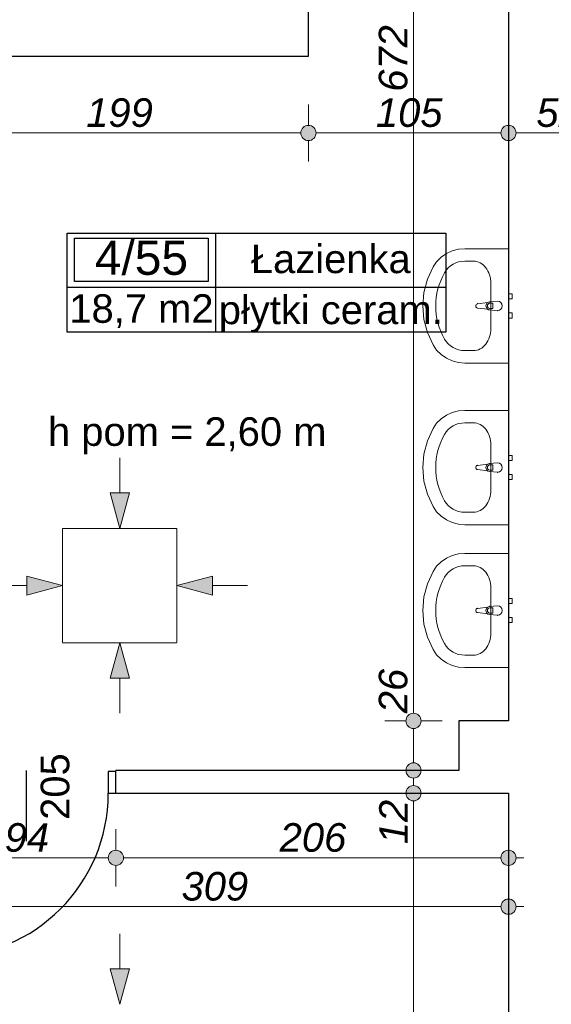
# Model space of a CAD drawing. Header units: millimetres. Extents: x -170998 to -45998, y 10557 to 52557.
# Tile 76 of 92: x -89003 to -86213, y 19161 to 24331. Entities that reach past the tile are written whole.
import ezdxf
from ezdxf.enums import TextEntityAlignment as Align

# ---------------------------------------------------------------- set-up
doc = ezdxf.new("R2010")
doc.units = ezdxf.units.MM
doc.header["$MEASUREMENT"] = 0
for name, color, linetype in [('Drzwi', 7, 'Continuous'), ('Linia', 7, 'Continuous'), ('Obiekt', 7, 'Continuous'), ('Strefa', 7, 'Continuous'), ('Słup', 7, 'Continuous'), ('Tekst', 7, 'Continuous'), ('Wymiary', 7, 'Continuous'), ('Ściana', 7, 'Continuous')]:
    doc.layers.add(name, color=color, linetype=linetype)
doc.styles.add('Arial', font='txt')
doc.styles.add('Times new roman', font='txt')
doc.dimstyles.new('GENERATED_STYLE__1', dxfattribs={"dimtxt": 150, "dimasz": 152, "dimexe": 0.18, "dimexo": 0, "dimgap": 0.09, "dimtad": 1, "dimtih": 1, "dimtoh": 1, "dimlfac": 0.1, "dimzin": 0, "dimdsep": 46, "dimtxsty": 'Arial', "dimblk": 'ARROWHEAD_11', "dimblk1": 'ARROWHEAD_11', "dimblk2": 'ARROWHEAD_11', "dimcen": 0.09, "dimclrd": 114, "dimclre": 114, "dimclrt": 114, "dimazin": 0, "dimtfac": 1, "dimtdec": 4, "dimtmove": 0, "dimatfit": 3, "dimfxl": 1, "dimtolj": 1, "dimtzin": 0, "dimarcsym": 0})
doc.dimstyles.new('GENERATED_STYLE__2', dxfattribs={"dimtxt": 150, "dimasz": 152, "dimexe": 0.18, "dimexo": 0, "dimgap": 0.09, "dimtad": 1, "dimlfac": 0.1, "dimzin": 0, "dimdsep": 46, "dimtxsty": 'Arial', "dimblk": 'ARROWHEAD_11', "dimblk1": 'ARROWHEAD_11', "dimblk2": 'ARROWHEAD_11', "dimcen": 0.09, "dimclrd": 114, "dimclre": 114, "dimclrt": 114, "dimazin": 0, "dimtfac": 1, "dimtdec": 4, "dimtmove": 0, "dimatfit": 3, "dimfxl": 1, "dimtolj": 1, "dimtzin": 0, "dimarcsym": 0})

# ---------------------------------------------------------------- blocks, each defined once
blk = doc.blocks.new('Łazienka_4_55_55', base_point=(-87974.6, 22926.3))
at = {"layer": 'Strefa'}
for p, q in [((-88753.7, 23209.1), (-86766.5, 23209.1)), ((-88753.7, 22690.6), (-88753.7, 23209.1)), ((-88714.7, 23183.2), (-88013.6, 23183.2)), ((-88714.7, 22956.9), (-88714.7, 23183.2)), ((-88013.6, 23183.2), (-88013.6, 22956.9)), ((-87974.6, 23209.1), (-87974.6, 22690.6)), ((-86766.5, 23209.1), (-86766.5, 22690.6)), ((-88013.6, 22956.9), (-88714.7, 22956.9)), ((-88753.7, 22926.3), (-86766.5, 22926.3)), ((-86766.5, 22690.6), (-88753.7, 22690.6))]:
    blk.add_line(p, q, dxfattribs=at)
at = {"layer": 'Strefa', "style": 'Arial'}
for tag, height, p in [('ROOM_NUMBER', 180, (-88364.2, 23081.2)), ('ROOM_NAME', 150, (-87370.6, 23075.1)), ('ROOM_CALC_AREA', 150, (-88364.2, 22814.2)), ('floor_f', 150, (-87370.6, 22807.2))]:
    blk.add_attdef(tag, text='', height=height, dxfattribs=at).set_placement(p, align=Align.MIDDLE_CENTER)
blk = doc.blocks.new('*D118')
at = {"layer": 'Wymiary', "linetype": 'Continuous', "lineweight": 13}
for points in [[(-87618, 16852.2), (-87621.1, 16867.5), (-87629.7, 16880.5), (-87642.7, 16889.1), (-87658, 16892.2), (-87673.3, 16889.1), (-87686.3, 16880.5), (-87695, 16867.5), (-87698, 16852.2), (-87695, 16836.9), (-87686.3, 16823.9), (-87673.3, 16815.2), (-87658, 16812.2), (-87642.7, 16815.2), (-87629.7, 16823.9), (-87621.1, 16836.9)], [(-86398, 16852.2), (-86401.1, 16867.5), (-86409.7, 16880.5), (-86422.7, 16889.1), (-86438, 16892.2), (-86453.3, 16889.1), (-86466.3, 16880.5), (-86475, 16867.5), (-86478, 16852.2), (-86475, 16836.9), (-86466.3, 16823.9), (-86453.3, 16815.2), (-86438, 16812.2), (-86422.7, 16815.2), (-86409.7, 16823.9), (-86401.1, 16836.9)]]:
    blk.add_hatch(color=114, dxfattribs=at).paths.add_polyline_path(points)
at = {"layer": 'Wymiary', "color": 114, "lineweight": 13}
for p, q in [((-87658, 16892.2), (-87658, 17002.2)), ((-86438, 16892.2), (-86438, 17002.2)), ((-87658, 16702.2), (-87658, 16812.2)), ((-87618, 16852.2), (-86478, 16852.2)), ((-86438, 16702.2), (-86438, 16812.2))]:
    blk.add_line(p, q, dxfattribs=at)
for centre in [(-87658, 16852.2), (-86438, 16852.2)]:
    blk.add_circle(centre, 40, dxfattribs=at)
at = {"layer": 'Wymiary', "color": 114, "lineweight": 13, "insert": (-87218.8, 16882.2), "char_height": 150, "attachment_point": 7, "style": 'Arial'}
blk.add_mtext('\\A1;{\\fArial|b0|i1|c238|p38;122}', dxfattribs=at)
blk = doc.blocks.new('ARROWHEAD_11')
at = {"color": 0, "linetype": 'Continuous', "lineweight": 0}
blk.add_line((0, 0), (-1, 0), dxfattribs=at)
at = {"color": 0, "linetype": 'Continuous', "lineweight": 0, "const_width": 0.25, "flags": 128}
blk.add_lwpolyline([(-0.125, 0, 1), (0.125, 0, 1)], format="xyb", close=True, dxfattribs=at)
blk = doc.blocks.new('*D119')
at = {"layer": 'Wymiary', "linetype": 'Continuous', "lineweight": 13}
for points in [[(-86398, 16852.2), (-86401.1, 16867.5), (-86409.7, 16880.5), (-86422.7, 16889.1), (-86438, 16892.2), (-86453.3, 16889.1), (-86466.3, 16880.5), (-86475, 16867.5), (-86478, 16852.2), (-86475, 16836.9), (-86466.3, 16823.9), (-86453.3, 16815.2), (-86438, 16812.2), (-86422.7, 16815.2), (-86409.7, 16823.9), (-86401.1, 16836.9)], [(-85878, 16852.2), (-85881.1, 16867.5), (-85889.7, 16880.5), (-85902.7, 16889.1), (-85918, 16892.2), (-85933.3, 16889.1), (-85946.3, 16880.5), (-85955, 16867.5), (-85958, 16852.2), (-85955, 16836.9), (-85946.3, 16823.9), (-85933.3, 16815.2), (-85918, 16812.2), (-85902.7, 16815.2), (-85889.7, 16823.9), (-85881.1, 16836.9)]]:
    blk.add_hatch(color=114, dxfattribs=at).paths.add_polyline_path(points)
at = {"layer": 'Wymiary', "color": 114, "lineweight": 13}
for p, q in [((-86438, 16892.2), (-86438, 17002.2)), ((-85918, 16892.2), (-85918, 17002.2)), ((-86438, 16702.2), (-86438, 16812.2)), ((-86398, 16852.2), (-85958, 16852.2)), ((-85918, 16702.2), (-85918, 16812.2))]:
    blk.add_line(p, q, dxfattribs=at)
for centre in [(-86438, 16852.2), (-85918, 16852.2)]:
    blk.add_circle(centre, 40, dxfattribs=at)
at = {"layer": 'Wymiary', "color": 114, "lineweight": 13, "insert": (-86291.8, 16882.2), "char_height": 150, "attachment_point": 7, "style": 'Arial'}
blk.add_mtext('\\A1;{\\fArial|b0|i1|c238|p38;52}', dxfattribs=at)
blk = doc.blocks.new('*D379')
at = {"layer": 'Wymiary', "linetype": 'Continuous', "lineweight": 13}
for points in [[(-86896.5, 20269.3), (-86899.5, 20284.6), (-86908.2, 20297.6), (-86921.2, 20306.3), (-86936.5, 20309.3), (-86951.8, 20306.3), (-86964.8, 20297.6), (-86973.4, 20284.6), (-86976.5, 20269.3), (-86973.4, 20254), (-86964.8, 20241), (-86951.8, 20232.4), (-86936.5, 20229.3), (-86921.2, 20232.4), (-86908.2, 20241), (-86899.5, 20254)], [(-86896.5, 16399.3), (-86899.5, 16414.6), (-86908.2, 16427.6), (-86921.2, 16436.3), (-86936.5, 16439.3), (-86951.8, 16436.3), (-86964.8, 16427.6), (-86973.4, 16414.6), (-86976.5, 16399.3), (-86973.4, 16384), (-86964.8, 16371), (-86951.8, 16362.4), (-86936.5, 16359.3), (-86921.2, 16362.4), (-86908.2, 16371), (-86899.5, 16384)]]:
    blk.add_hatch(color=114, dxfattribs=at).paths.add_polyline_path(points)
at = {"layer": 'Wymiary', "color": 114, "lineweight": 13}
for p, q in [((-86976.5, 20269.3), (-87086.5, 20269.3)), ((-86786.5, 20269.3), (-86896.5, 20269.3)), ((-86936.5, 16439.3), (-86936.5, 20229.3)), ((-86976.5, 16399.3), (-87086.5, 16399.3)), ((-86786.5, 16399.3), (-86896.5, 16399.3)), ((-86936.5, 16319.3), (-86936.5, 16359.3))]:
    blk.add_line(p, q, dxfattribs=at)
for centre in [(-86936.5, 20269.3), (-86936.5, 16399.3)]:
    blk.add_circle(centre, 40, dxfattribs=at)
at = {"layer": 'Wymiary', "color": 114, "lineweight": 13, "char_height": 150, "attachment_point": 7, "rotation": 90, "style": 'Arial'}
for s, insert in [('\\A1;{\\fArial|b0|i1|c238|p38;12}', (-86966.5, 20001.7)), ('\\A1;{\\fArial|b0|i1|c238|p38;387}', (-86966.5, 18049.7))]:
    blk.add_mtext(s, dxfattribs=dict(at, insert=insert))
blk = doc.blocks.new('*D380')
at = {"layer": 'Wymiary', "linetype": 'Continuous', "lineweight": 13}
for points in [[(-86896.5, 20389.3), (-86899.5, 20404.6), (-86908.2, 20417.6), (-86921.2, 20426.3), (-86936.5, 20429.3), (-86951.8, 20426.3), (-86964.8, 20417.6), (-86973.4, 20404.6), (-86976.5, 20389.3), (-86973.4, 20374), (-86964.8, 20361), (-86951.8, 20352.4), (-86936.5, 20349.3), (-86921.2, 20352.4), (-86908.2, 20361), (-86899.5, 20374)], [(-86896.5, 20269.3), (-86899.5, 20284.6), (-86908.2, 20297.6), (-86921.2, 20306.3), (-86936.5, 20309.3), (-86951.8, 20306.3), (-86964.8, 20297.6), (-86973.4, 20284.6), (-86976.5, 20269.3), (-86973.4, 20254), (-86964.8, 20241), (-86951.8, 20232.4), (-86936.5, 20229.3), (-86921.2, 20232.4), (-86908.2, 20241), (-86899.5, 20254)]]:
    blk.add_hatch(color=114, dxfattribs=at).paths.add_polyline_path(points)
at = {"layer": 'Wymiary', "color": 114, "lineweight": 13}
for p, q in [((-86976.5, 20389.3), (-87086.5, 20389.3)), ((-86786.5, 20389.3), (-86896.5, 20389.3)), ((-86936.5, 20309.3), (-86936.5, 20349.3)), ((-86976.5, 20269.3), (-87086.5, 20269.3)), ((-86786.5, 20269.3), (-86896.5, 20269.3))]:
    blk.add_line(p, q, dxfattribs=at)
for centre in [(-86936.5, 20389.3), (-86936.5, 20269.3)]:
    blk.add_circle(centre, 40, dxfattribs=at)
blk = doc.blocks.new('*D381')
at = {"layer": 'Wymiary', "linetype": 'Continuous', "lineweight": 13}
for points in [[(-86896.5, 20649.3), (-86899.5, 20664.6), (-86908.2, 20677.6), (-86921.2, 20686.3), (-86936.5, 20689.3), (-86951.8, 20686.3), (-86964.8, 20677.6), (-86973.4, 20664.6), (-86976.5, 20649.3), (-86973.4, 20634), (-86964.8, 20621), (-86951.8, 20612.4), (-86936.5, 20609.3), (-86921.2, 20612.4), (-86908.2, 20621), (-86899.5, 20634)], [(-86896.5, 20389.3), (-86899.5, 20404.6), (-86908.2, 20417.6), (-86921.2, 20426.3), (-86936.5, 20429.3), (-86951.8, 20426.3), (-86964.8, 20417.6), (-86973.4, 20404.6), (-86976.5, 20389.3), (-86973.4, 20374), (-86964.8, 20361), (-86951.8, 20352.4), (-86936.5, 20349.3), (-86921.2, 20352.4), (-86908.2, 20361), (-86899.5, 20374)]]:
    blk.add_hatch(color=114, dxfattribs=at).paths.add_polyline_path(points)
at = {"layer": 'Wymiary', "color": 114, "lineweight": 13}
for p, q in [((-86976.5, 20649.3), (-87086.5, 20649.3)), ((-86786.5, 20649.3), (-86896.5, 20649.3)), ((-86936.5, 20429.3), (-86936.5, 20609.3)), ((-86976.5, 20389.3), (-87086.5, 20389.3)), ((-86786.5, 20389.3), (-86896.5, 20389.3))]:
    blk.add_line(p, q, dxfattribs=at)
for centre in [(-86936.5, 20649.3), (-86936.5, 20389.3)]:
    blk.add_circle(centre, 40, dxfattribs=at)
blk = doc.blocks.new('*D382')
at = {"layer": 'Wymiary', "linetype": 'Continuous', "lineweight": 13}
for points in [[(-86896.5, 27369.3), (-86899.5, 27384.6), (-86908.2, 27397.6), (-86921.2, 27406.3), (-86936.5, 27409.3), (-86951.8, 27406.3), (-86964.8, 27397.6), (-86973.4, 27384.6), (-86976.5, 27369.3), (-86973.4, 27354), (-86964.8, 27341), (-86951.8, 27332.4), (-86936.5, 27329.3), (-86921.2, 27332.4), (-86908.2, 27341), (-86899.5, 27354)], [(-86896.5, 20649.3), (-86899.5, 20664.6), (-86908.2, 20677.6), (-86921.2, 20686.3), (-86936.5, 20689.3), (-86951.8, 20686.3), (-86964.8, 20677.6), (-86973.4, 20664.6), (-86976.5, 20649.3), (-86973.4, 20634), (-86964.8, 20621), (-86951.8, 20612.4), (-86936.5, 20609.3), (-86921.2, 20612.4), (-86908.2, 20621), (-86899.5, 20634)]]:
    blk.add_hatch(color=114, dxfattribs=at).paths.add_polyline_path(points)
at = {"layer": 'Wymiary', "color": 114, "lineweight": 13}
for p, q in [((-86976.5, 27369.3), (-87086.5, 27369.3)), ((-86786.5, 27369.3), (-86896.5, 27369.3)), ((-86936.5, 20689.3), (-86936.5, 27329.3)), ((-86976.5, 20649.3), (-87086.5, 20649.3)), ((-86786.5, 20649.3), (-86896.5, 20649.3))]:
    blk.add_line(p, q, dxfattribs=at)
for centre in [(-86936.5, 27369.3), (-86936.5, 20649.3)]:
    blk.add_circle(centre, 40, dxfattribs=at)
at = {"layer": 'Wymiary', "color": 114, "lineweight": 13, "char_height": 150, "attachment_point": 7, "rotation": 90, "style": 'Arial'}
for s, insert in [('\\A1;{\\fArial|b0|i1|c238|p38;672}', (-86966.5, 23952.4)), ('\\A1;{\\fArial|b0|i1|c238|p38;26}', (-86966.5, 20689.3))]:
    blk.add_mtext(s, dxfattribs=dict(at, insert=insert))
blk = doc.blocks.new('*D406')
at = {"layer": 'Wymiary', "linetype": 'Continuous', "lineweight": 13}
for points in [[(-89438, 23735.9), (-89441.1, 23751.2), (-89449.7, 23764.2), (-89462.7, 23772.9), (-89478, 23775.9), (-89493.3, 23772.9), (-89506.3, 23764.2), (-89515, 23751.2), (-89518, 23735.9), (-89515, 23720.6), (-89506.3, 23707.6), (-89493.3, 23699), (-89478, 23695.9), (-89462.7, 23699), (-89449.7, 23707.6), (-89441.1, 23720.6)], [(-87448, 23735.9), (-87451.1, 23751.2), (-87459.7, 23764.2), (-87472.7, 23772.9), (-87488, 23775.9), (-87503.3, 23772.9), (-87516.3, 23764.2), (-87525, 23751.2), (-87528, 23735.9), (-87525, 23720.6), (-87516.3, 23707.6), (-87503.3, 23699), (-87488, 23695.9), (-87472.7, 23699), (-87459.7, 23707.6), (-87451.1, 23720.6)]]:
    blk.add_hatch(color=114, dxfattribs=at).paths.add_polyline_path(points)
at = {"layer": 'Wymiary', "color": 114, "lineweight": 13}
for p, q in [((-89478, 23775.9), (-89478, 23885.9)), ((-87488, 23775.9), (-87488, 23885.9)), ((-89438, 23735.9), (-87528, 23735.9)), ((-89478, 23585.9), (-89478, 23695.9)), ((-87488, 23585.9), (-87488, 23695.9))]:
    blk.add_line(p, q, dxfattribs=at)
for centre in [(-89478, 23735.9), (-87488, 23735.9)]:
    blk.add_circle(centre, 40, dxfattribs=at)
at = {"layer": 'Wymiary', "color": 114, "lineweight": 13, "insert": (-88653.8, 23765.9), "char_height": 150, "attachment_point": 7, "style": 'Arial'}
blk.add_mtext('\\A1;{\\fArial|b0|i1|c238|p38;199}', dxfattribs=at)
blk = doc.blocks.new('*D407')
at = {"layer": 'Wymiary', "linetype": 'Continuous', "lineweight": 13}
for points in [[(-87448, 23735.9), (-87451.1, 23751.2), (-87459.7, 23764.2), (-87472.7, 23772.9), (-87488, 23775.9), (-87503.3, 23772.9), (-87516.3, 23764.2), (-87525, 23751.2), (-87528, 23735.9), (-87525, 23720.6), (-87516.3, 23707.6), (-87503.3, 23699), (-87488, 23695.9), (-87472.7, 23699), (-87459.7, 23707.6), (-87451.1, 23720.6)], [(-86398, 23735.9), (-86401.1, 23751.2), (-86409.7, 23764.2), (-86422.7, 23772.9), (-86438, 23775.9), (-86453.3, 23772.9), (-86466.3, 23764.2), (-86475, 23751.2), (-86478, 23735.9), (-86475, 23720.6), (-86466.3, 23707.6), (-86453.3, 23699), (-86438, 23695.9), (-86422.7, 23699), (-86409.7, 23707.6), (-86401.1, 23720.6)]]:
    blk.add_hatch(color=114, dxfattribs=at).paths.add_polyline_path(points)
at = {"layer": 'Wymiary', "color": 114, "lineweight": 13}
for p, q in [((-87488, 23775.9), (-87488, 23885.9)), ((-86438, 23775.9), (-86438, 23885.9)), ((-87448, 23735.9), (-86478, 23735.9)), ((-87488, 23585.9), (-87488, 23695.9)), ((-86438, 23585.9), (-86438, 23695.9))]:
    blk.add_line(p, q, dxfattribs=at)
for centre in [(-87488, 23735.9), (-86438, 23735.9)]:
    blk.add_circle(centre, 40, dxfattribs=at)
at = {"layer": 'Wymiary', "color": 114, "lineweight": 13, "insert": (-87133.8, 23765.9), "char_height": 150, "attachment_point": 7, "style": 'Arial'}
blk.add_mtext('\\A1;{\\fArial|b0|i1|c238|p38;105}', dxfattribs=at)
blk = doc.blocks.new('*D408')
at = {"layer": 'Wymiary', "linetype": 'Continuous', "lineweight": 13}
for points in [[(-86398, 23735.9), (-86401.1, 23751.2), (-86409.7, 23764.2), (-86422.7, 23772.9), (-86438, 23775.9), (-86453.3, 23772.9), (-86466.3, 23764.2), (-86475, 23751.2), (-86478, 23735.9), (-86475, 23720.6), (-86466.3, 23707.6), (-86453.3, 23699), (-86438, 23695.9), (-86422.7, 23699), (-86409.7, 23707.6), (-86401.1, 23720.6)], [(-85878, 23735.9), (-85881.1, 23751.2), (-85889.7, 23764.2), (-85902.7, 23772.9), (-85918, 23775.9), (-85933.3, 23772.9), (-85946.3, 23764.2), (-85955, 23751.2), (-85958, 23735.9), (-85955, 23720.6), (-85946.3, 23707.6), (-85933.3, 23699), (-85918, 23695.9), (-85902.7, 23699), (-85889.7, 23707.6), (-85881.1, 23720.6)]]:
    blk.add_hatch(color=114, dxfattribs=at).paths.add_polyline_path(points)
at = {"layer": 'Wymiary', "color": 114, "lineweight": 13}
for p, q in [((-86438, 23775.9), (-86438, 23885.9)), ((-85918, 23775.9), (-85918, 23885.9)), ((-86398, 23735.9), (-85958, 23735.9)), ((-85878, 23735.9), (-85838, 23735.9)), ((-86438, 23585.9), (-86438, 23695.9)), ((-85918, 23585.9), (-85918, 23695.9))]:
    blk.add_line(p, q, dxfattribs=at)
for centre in [(-86438, 23735.9), (-85918, 23735.9)]:
    blk.add_circle(centre, 40, dxfattribs=at)
at = {"layer": 'Wymiary', "color": 114, "lineweight": 13, "insert": (-86291.8, 23765.9), "char_height": 150, "attachment_point": 7, "style": 'Arial'}
blk.add_mtext('\\A1;{\\fArial|b0|i1|c238|p38;52}', dxfattribs=at)
blk = doc.blocks.new('*D422')
at = {"layer": 'Wymiary', "linetype": 'Continuous', "lineweight": 13}
for points in [[(-89398, 19930.1), (-89401.1, 19945.4), (-89409.7, 19958.4), (-89422.7, 19967.1), (-89438, 19970.1), (-89453.3, 19967.1), (-89466.3, 19958.4), (-89475, 19945.4), (-89478, 19930.1), (-89475, 19914.8), (-89466.3, 19901.9), (-89453.3, 19893.2), (-89438, 19890.1), (-89422.7, 19893.2), (-89409.7, 19901.9), (-89401.1, 19914.8)], [(-88458, 19930.1), (-88461.1, 19945.4), (-88469.7, 19958.4), (-88482.7, 19967.1), (-88498, 19970.1), (-88513.3, 19967.1), (-88526.3, 19958.4), (-88535, 19945.4), (-88538, 19930.1), (-88535, 19914.8), (-88526.3, 19901.9), (-88513.3, 19893.2), (-88498, 19890.1), (-88482.7, 19893.2), (-88469.7, 19901.9), (-88461.1, 19914.8)]]:
    blk.add_hatch(color=114, dxfattribs=at).paths.add_polyline_path(points)
at = {"layer": 'Wymiary', "color": 114, "lineweight": 13}
for p, q in [((-89438, 19970.1), (-89438, 20080.1)), ((-88498, 19970.1), (-88498, 20080.1)), ((-89398, 19930.1), (-88538, 19930.1)), ((-89438, 19780.1), (-89438, 19890.1)), ((-88498, 19780.1), (-88498, 19890.1))]:
    blk.add_line(p, q, dxfattribs=at)
for centre in [(-89438, 19930.1), (-88498, 19930.1)]:
    blk.add_circle(centre, 40, dxfattribs=at)
at = {"layer": 'Wymiary', "color": 114, "lineweight": 13, "insert": (-89081.8, 19960.1), "char_height": 150, "attachment_point": 7, "style": 'Arial'}
blk.add_mtext('\\A1;{\\fArial|b0|i1|c238|p38;94}', dxfattribs=at)
blk = doc.blocks.new('*D423')
at = {"layer": 'Wymiary', "linetype": 'Continuous', "lineweight": 13}
for points in [[(-88458, 19930.1), (-88461.1, 19945.4), (-88469.7, 19958.4), (-88482.7, 19967.1), (-88498, 19970.1), (-88513.3, 19967.1), (-88526.3, 19958.4), (-88535, 19945.4), (-88538, 19930.1), (-88535, 19914.8), (-88526.3, 19901.9), (-88513.3, 19893.2), (-88498, 19890.1), (-88482.7, 19893.2), (-88469.7, 19901.9), (-88461.1, 19914.8)], [(-86398, 19930.1), (-86401.1, 19945.4), (-86409.7, 19958.4), (-86422.7, 19967.1), (-86438, 19970.1), (-86453.3, 19967.1), (-86466.3, 19958.4), (-86475, 19945.4), (-86478, 19930.1), (-86475, 19914.8), (-86466.3, 19901.9), (-86453.3, 19893.2), (-86438, 19890.1), (-86422.7, 19893.2), (-86409.7, 19901.9), (-86401.1, 19914.8)]]:
    blk.add_hatch(color=114, dxfattribs=at).paths.add_polyline_path(points)
at = {"layer": 'Wymiary', "color": 114, "lineweight": 13}
for p, q in [((-88498, 19970.1), (-88498, 20080.1)), ((-86438, 19970.1), (-86438, 20080.1)), ((-88458, 19930.1), (-86478, 19930.1)), ((-86398, 19930.1), (-86358, 19930.1)), ((-88498, 19780.1), (-88498, 19890.1)), ((-86438, 19780.1), (-86438, 19890.1))]:
    blk.add_line(p, q, dxfattribs=at)
for centre in [(-88498, 19930.1), (-86438, 19930.1)]:
    blk.add_circle(centre, 40, dxfattribs=at)
at = {"layer": 'Wymiary', "color": 114, "lineweight": 13, "insert": (-87638.8, 19960.1), "char_height": 150, "attachment_point": 7, "style": 'Arial'}
blk.add_mtext('\\A1;{\\fArial|b0|i1|c238|p38;206}', dxfattribs=at)
blk = doc.blocks.new('*D426')
at = {"layer": 'Wymiary', "linetype": 'Continuous', "lineweight": 13}
for points in [[(-89488, 19673.9), (-89491.1, 19689.2), (-89499.7, 19702.2), (-89512.7, 19710.9), (-89528, 19713.9), (-89543.3, 19710.9), (-89556.3, 19702.2), (-89565, 19689.2), (-89568, 19673.9), (-89565, 19658.6), (-89556.3, 19645.6), (-89543.3, 19636.9), (-89528, 19633.9), (-89512.7, 19636.9), (-89499.7, 19645.6), (-89491.1, 19658.6)], [(-86398, 19673.9), (-86401.1, 19689.2), (-86409.7, 19702.2), (-86422.7, 19710.9), (-86438, 19713.9), (-86453.3, 19710.9), (-86466.3, 19702.2), (-86475, 19689.2), (-86478, 19673.9), (-86475, 19658.6), (-86466.3, 19645.6), (-86453.3, 19636.9), (-86438, 19633.9), (-86422.7, 19636.9), (-86409.7, 19645.6), (-86401.1, 19658.6)]]:
    blk.add_hatch(color=114, dxfattribs=at).paths.add_polyline_path(points)
at = {"layer": 'Wymiary', "color": 114, "lineweight": 13}
for p, q in [((-89528, 19713.9), (-89528, 19823.9)), ((-86438, 19713.9), (-86438, 19823.9)), ((-89488, 19673.9), (-86478, 19673.9)), ((-86398, 19673.9), (-86358, 19673.9)), ((-89528, 19523.9), (-89528, 19633.9)), ((-86438, 19523.9), (-86438, 19633.9))]:
    blk.add_line(p, q, dxfattribs=at)
for centre in [(-89528, 19673.9), (-86438, 19673.9)]:
    blk.add_circle(centre, 40, dxfattribs=at)
at = {"layer": 'Wymiary', "color": 114, "lineweight": 13, "insert": (-88153.8, 19703.9), "char_height": 150, "attachment_point": 7, "style": 'Arial'}
blk.add_mtext('\\A1;{\\fArial|b0|i1|c238|p38;309}', dxfattribs=at)
blk = doc.blocks.new('*D717')
at = {"layer": 'Wymiary', "linetype": 'Continuous', "lineweight": 13}
for points in [[(-140218, 15152.7), (-140221.1, 15168.1), (-140229.7, 15181), (-140242.7, 15189.7), (-140258, 15192.7), (-140273.3, 15189.7), (-140286.3, 15181), (-140295, 15168.1), (-140298, 15152.7), (-140295, 15137.4), (-140286.3, 15124.5), (-140273.3, 15115.8), (-140258, 15112.7), (-140242.7, 15115.8), (-140229.7, 15124.5), (-140221.1, 15137.4)], [(-67518, 15152.7), (-67521, 15168.1), (-67529.7, 15181), (-67542.7, 15189.7), (-67558, 15192.7), (-67573.3, 15189.7), (-67586.3, 15181), (-67594.9, 15168.1), (-67598, 15152.7), (-67594.9, 15137.4), (-67586.3, 15124.5), (-67573.3, 15115.8), (-67558, 15112.7), (-67542.7, 15115.8), (-67529.7, 15124.5), (-67521, 15137.4)]]:
    blk.add_hatch(color=114, dxfattribs=at).paths.add_polyline_path(points)
at = {"layer": 'Wymiary', "color": 114, "lineweight": 13}
for p, q in [((-140258, 15192.7), (-140258, 15302.7)), ((-67558, 15192.7), (-67558, 15302.7)), ((-140338, 15152.7), (-140298, 15152.7)), ((-140218, 15152.7), (-67598, 15152.7)), ((-67518, 15152.7), (-67478, 15152.7)), ((-140258, 15002.7), (-140258, 15112.7)), ((-67558, 15002.7), (-67558, 15112.7))]:
    blk.add_line(p, q, dxfattribs=at)
for centre in [(-140258, 15152.7), (-67558, 15152.7)]:
    blk.add_circle(centre, 40, dxfattribs=at)
at = {"layer": 'Wymiary', "color": 114, "lineweight": 13, "insert": (-104307.1, 15182.7), "char_height": 150, "attachment_point": 7, "style": 'Arial'}
blk.add_mtext('\\A1;{\\fArial|b0|i1|c238|p38;7\xa0270,01}', dxfattribs=at)

msp = doc.modelspace()

# ---------------------------------------------------------------- hatches: boundary and pattern name
at = {"layer": 'Linia', "linetype": 'Continuous', "lineweight": 13}
for points in [[(-88477.639, 21659.931), (-88427.39, 21846.467), (-88527.39, 21846.6)], [(-88778.839, 21359.932), (-88965.442, 21409.932), (-88965.442, 21309.932)], [(-88178.039, 21359.932), (-87991.437, 21309.932), (-87991.437, 21409.932)], [(-88477.639, 21059.932), (-88527.39, 20873.263), (-88427.39, 20873.396)], [(-88477.639, 19161.444), (-88427.39, 19347.979), (-88527.39, 19348.113)]]:
    msp.add_hatch(color=150, dxfattribs=at).paths.add_polyline_path(points)

# ---------------------------------------------------------------- linework, layer by layer
at = {"layer": 'Drzwi'}
for p, q in [((-88498.019, 20384.32), (-88538.019, 20384.32)), ((-88538.019, 20384.32), (-88538.019, 20269.32)), ((-88498.019, 20269.32), (-88498.019, 20384.32)), ((-88498.019, 20269.32), (-88498.019, 20384.32)), ((-88538.019, 20269.32), (-88498.019, 20269.32))]:
    msp.add_line(p, q, dxfattribs=at)
msp.add_arc((-89398.019, 20269.32), 860, 270, 0, dxfattribs=at)
at = {"layer": 'Linia', "color": 150, "lineweight": 13}
for p, q in [((-88477.145, 22030.306), (-88477.39, 21846.534)), ((-88477.639, 21659.931), (-88527.39, 21846.6)), ((-88527.39, 21846.6), (-88427.39, 21846.467)), ((-88477.639, 21659.931), (-88427.39, 21846.467)), ((-88178.039, 21659.532), (-88778.039, 21659.532)), ((-88778.039, 21659.532), (-88778.039, 21060.332)), ((-88178.039, 21060.332), (-88178.039, 21659.532)), ((-88778.839, 21359.932), (-88965.442, 21409.932)), ((-88965.442, 21309.932), (-88965.442, 21409.932)), ((-88178.039, 21359.932), (-87991.437, 21409.932)), ((-87991.437, 21409.932), (-87991.437, 21309.932)), ((-89149.214, 21359.932), (-88965.442, 21359.932)), ((-88778.839, 21359.932), (-88965.442, 21309.932)), ((-88178.039, 21359.932), (-87991.437, 21309.932)), ((-87807.664, 21359.932), (-87991.437, 21359.932)), ((-88778.039, 21059.532), (-88178.039, 21059.532)), ((-88477.639, 21059.932), (-88527.39, 20873.263)), ((-88477.639, 21059.932), (-88427.39, 20873.396)), ((-88427.39, 20873.396), (-88527.39, 20873.263)), ((-88477.145, 20689.557), (-88477.39, 20873.33)), ((-88477.145, 19531.818), (-88477.39, 19348.046)), ((-88477.639, 19161.444), (-88527.39, 19348.113)), ((-88527.39, 19348.113), (-88427.39, 19347.979)), ((-88477.639, 19161.444), (-88427.39, 19347.979))]:
    msp.add_line(p, q, dxfattribs=at)
at = {"layer": 'Obiekt', "color": 8, "lineweight": 5}
for p, q in [((-86763.999, 23102.48), (-86733.476, 23116.495)), ((-86733.476, 23116.495), (-86700.832, 23125.087)), ((-86700.832, 23125.087), (-86667.11, 23127.982)), ((-86667.11, 23127.982), (-86438.019, 23127.982)), ((-86438.019, 23127.982), (-86438.019, 22527.982)), ((-86833.61, 23033.156), (-86814.879, 23060.134)), ((-86814.879, 23060.134), (-86791.426, 23083.491)), ((-86791.426, 23083.491), (-86763.999, 23102.48)), ((-86621.291, 23062.765), (-86667.11, 23062.765)), ((-86863.551, 22967.964), (-86833.61, 23033.156)), ((-86881.85, 22898.943), (-86863.551, 22967.964)), ((-86530.337, 22946.808), (-86530.337, 22709.156)), ((-86888.005, 22827.982), (-86881.85, 22898.943)), ((-86537.29, 22848.982), (-86495.337, 22852.982)), ((-86438.019, 22891.482), (-86418.019, 22891.482)), ((-86438.019, 22864.482), (-86438.019, 22891.482)), ((-86418.019, 22864.482), (-86438.019, 22864.482)), ((-86418.019, 22891.482), (-86418.019, 22864.482)), ((-86881.85, 22757.02), (-86888.005, 22827.982)), ((-86599.737, 22839.082), (-86546.803, 22845.712)), ((-86546.803, 22810.252), (-86599.737, 22816.882)), ((-86495.337, 22802.982), (-86537.29, 22806.982)), ((-86520.247, 22841.582), (-86535.118, 22841.582)), ((-86535.118, 22814.382), (-86520.247, 22814.382)), ((-86520.247, 22814.382), (-86520.247, 22841.582)), ((-86863.551, 22688), (-86881.85, 22757.02)), ((-86438.019, 22791.482), (-86418.019, 22791.482)), ((-86438.019, 22764.482), (-86438.019, 22791.482)), ((-86418.019, 22764.482), (-86438.019, 22764.482)), ((-86418.019, 22791.482), (-86418.019, 22764.482)), ((-86833.61, 22622.808), (-86863.551, 22688)), ((-86814.879, 22595.83), (-86833.61, 22622.808)), ((-86791.426, 22572.473), (-86814.879, 22595.83)), ((-86621.291, 22593.199), (-86667.11, 22593.199)), ((-86763.999, 22553.483), (-86791.426, 22572.473)), ((-86733.476, 22539.469), (-86763.999, 22553.483)), ((-86700.832, 22530.877), (-86733.476, 22539.469)), ((-86667.11, 22527.982), (-86700.832, 22530.877)), ((-86438.019, 22527.982), (-86667.11, 22527.982)), ((-86814.879, 22211.603), (-86791.426, 22234.96)), ((-86791.426, 22234.96), (-86763.999, 22253.949)), ((-86763.999, 22253.949), (-86733.476, 22267.964)), ((-86733.476, 22267.964), (-86700.832, 22276.556)), ((-86700.832, 22276.556), (-86667.11, 22279.451)), ((-86667.11, 22279.451), (-86438.019, 22279.451)), ((-86438.019, 22279.451), (-86438.019, 21679.451)), ((-86863.551, 22119.433), (-86833.61, 22184.625)), ((-86833.61, 22184.625), (-86814.879, 22211.603)), ((-86621.291, 22214.233), (-86667.11, 22214.233)), ((-86881.85, 22050.412), (-86863.551, 22119.433)), ((-86530.337, 22098.277), (-86530.337, 21860.625)), ((-86888.005, 21979.451), (-86881.85, 22050.412)), ((-86438.019, 22042.951), (-86418.019, 22042.951)), ((-86438.019, 22015.951), (-86438.019, 22042.951)), ((-86418.019, 22042.951), (-86418.019, 22015.951)), ((-86881.85, 21908.489), (-86888.005, 21979.451)), ((-86599.737, 21990.551), (-86546.803, 21997.181)), ((-86537.29, 22000.451), (-86495.337, 22004.451)), ((-86520.247, 21993.051), (-86535.118, 21993.051)), ((-86520.247, 21965.851), (-86520.247, 21993.051)), ((-86418.019, 22015.951), (-86438.019, 22015.951)), ((-86546.803, 21961.721), (-86599.737, 21968.351)), ((-86495.337, 21954.451), (-86537.29, 21958.451)), ((-86535.118, 21965.851), (-86520.247, 21965.851)), ((-86438.019, 21942.951), (-86418.019, 21942.951)), ((-86438.019, 21915.951), (-86438.019, 21942.951)), ((-86418.019, 21942.951), (-86418.019, 21915.951)), ((-86863.551, 21839.469), (-86881.85, 21908.489)), ((-86418.019, 21915.951), (-86438.019, 21915.951)), ((-86833.61, 21774.277), (-86863.551, 21839.469)), ((-86814.879, 21747.299), (-86833.61, 21774.277)), ((-86791.426, 21723.942), (-86814.879, 21747.299)), ((-86763.999, 21704.952), (-86791.426, 21723.942)), ((-86621.291, 21744.668), (-86667.11, 21744.668)), ((-86733.476, 21690.938), (-86763.999, 21704.952)), ((-86700.832, 21682.346), (-86733.476, 21690.938)), ((-86667.11, 21679.451), (-86700.832, 21682.346)), ((-86438.019, 21679.451), (-86667.11, 21679.451)), ((-86763.999, 21503.403), (-86733.476, 21517.418)), ((-86733.476, 21517.418), (-86700.832, 21526.01)), ((-86700.832, 21526.01), (-86667.11, 21528.905)), ((-86667.11, 21528.905), (-86438.019, 21528.905)), ((-86438.019, 21528.905), (-86438.019, 20928.905)), ((-86833.61, 21434.079), (-86814.879, 21461.057)), ((-86814.879, 21461.057), (-86791.426, 21484.414)), ((-86791.426, 21484.414), (-86763.999, 21503.403)), ((-86621.291, 21463.688), (-86667.11, 21463.688)), ((-86863.551, 21368.887), (-86833.61, 21434.079)), ((-86881.85, 21299.866), (-86863.551, 21368.887)), ((-86888.005, 21228.905), (-86881.85, 21299.866)), ((-86530.337, 21347.731), (-86530.337, 21110.079)), ((-86599.737, 21240.005), (-86546.803, 21246.635)), ((-86537.29, 21249.905), (-86495.337, 21253.905)), ((-86438.019, 21292.405), (-86418.019, 21292.405)), ((-86438.019, 21265.405), (-86438.019, 21292.405)), ((-86418.019, 21265.405), (-86438.019, 21265.405)), ((-86418.019, 21292.405), (-86418.019, 21265.405)), ((-86881.85, 21157.943), (-86888.005, 21228.905)), ((-86546.803, 21211.175), (-86599.737, 21217.805)), ((-86495.337, 21203.905), (-86537.29, 21207.905)), ((-86520.247, 21242.505), (-86535.118, 21242.505)), ((-86535.118, 21215.305), (-86520.247, 21215.305)), ((-86520.247, 21215.305), (-86520.247, 21242.505)), ((-86863.551, 21088.923), (-86881.85, 21157.943)), ((-86438.019, 21192.405), (-86418.019, 21192.405)), ((-86438.019, 21165.405), (-86438.019, 21192.405)), ((-86418.019, 21165.405), (-86438.019, 21165.405)), ((-86418.019, 21192.405), (-86418.019, 21165.405)), ((-86833.61, 21023.731), (-86863.551, 21088.923)), ((-86814.879, 20996.753), (-86833.61, 21023.731)), ((-86791.426, 20973.396), (-86814.879, 20996.753)), ((-86621.291, 20994.122), (-86667.11, 20994.122)), ((-86763.999, 20954.406), (-86791.426, 20973.396)), ((-86733.476, 20940.392), (-86763.999, 20954.406)), ((-86700.832, 20931.8), (-86733.476, 20940.392)), ((-86667.11, 20928.905), (-86700.832, 20931.8)), ((-86438.019, 20928.905), (-86667.11, 20928.905))]:
    msp.add_line(p, q, dxfattribs=at)
at = {"layer": 'Obiekt'}
msp.add_line((-88968.019, 20017.942), (-88968.019, 20389.32), dxfattribs=at)
at = {"layer": 'Obiekt', "color": 8, "lineweight": 5}
for centre, radius, start, end in [((-86495.337, 22827.982), 25, 270, 90), ((-86598.347, 22827.982), 11.187, 97.138925, 262.861075), ((-86535.39, 22827.982), 21.086, 122.771025, 237.228975), ((-86535.118, 22827.982), 13.6, 90, 270), ((-86535.39, 22827.982), 21.086, 95.169607, 122.771025), ((-86535.39, 22827.982), 21.086, 237.228975, 264.830393), ((-86598.347, 21979.451), 11.187, 97.138925, 262.861075), ((-86535.39, 21979.451), 21.086, 122.771025, 237.228975), ((-86535.118, 21979.451), 13.6, 90, 270), ((-86535.39, 21979.451), 21.086, 95.169607, 122.771025), ((-86495.337, 21979.451), 25, 270, 90), ((-86535.39, 21979.451), 21.086, 237.228975, 264.830393), ((-86535.39, 21228.905), 21.086, 122.771025, 237.228975), ((-86535.39, 21228.905), 21.086, 95.169607, 122.771025), ((-86495.337, 21228.905), 25, 270, 90), ((-86598.347, 21228.905), 11.187, 97.138925, 262.861075), ((-86535.118, 21228.905), 13.6, 90, 270), ((-86535.39, 21228.905), 21.086, 237.228975, 264.830393)]:
    msp.add_arc(centre, radius, start, end, dxfattribs=at)
for centre, major_axis, ratio, start_param, end_param in [((-86667.11, 22946.834), (121.2, 0), 0.95652174, 1.57079633, 2.64461782), ((-86621.291, 22946.678), (0, 116.066), 0.78364566, 4.71238898, 6.28318531), ((-86438.019, 22827.982), (381.818, 0), 0.95652174, 2.64461781, 3.63856749), ((-86621.291, 22709.286), (0, 116.066), 0.78364566, 3.14159265, 4.71238898), ((-86667.11, 22709.13), (121.2, 0), 0.95652174, 3.63856748, 4.71238898), ((-86667.11, 22098.303), (121.2, 0), 0.95652174, 1.57079633, 2.64461782), ((-86621.291, 22098.146), (0, 116.066), 0.78364566, 4.71238898, 6.28318531), ((-86438.019, 21979.451), (381.818, 0), 0.95652174, 2.64461781, 3.63856749), ((-86621.291, 21860.755), (0, 116.066), 0.78364566, 3.14159265, 4.71238898), ((-86667.11, 21860.599), (121.2, 0), 0.95652174, 3.63856748, 4.71238898), ((-86667.11, 21347.757), (121.2, 0), 0.95652174, 1.57079633, 2.64461782), ((-86621.291, 21347.601), (0, 116.066), 0.78364566, 4.71238898, 6.28318531), ((-86438.019, 21228.905), (381.818, 0), 0.95652174, 2.64461781, 3.63856749), ((-86621.291, 21110.209), (0, 116.066), 0.78364566, 3.14159265, 4.71238898), ((-86667.11, 21110.053), (121.2, 0), 0.95652174, 3.63856748, 4.71238898)]:
    msp.add_ellipse(centre, major_axis=major_axis, ratio=ratio, start_param=start_param, end_param=end_param, dxfattribs=at)
for p in [(-86599.737, 22839.082), (-86546.803, 22810.252), (-86537.29, 22848.982), (-86495.337, 22802.982), (-86599.737, 21990.551), (-86537.29, 22000.451), (-86546.803, 21961.721), (-86495.337, 21954.451), (-86537.29, 21249.905), (-86599.737, 21240.005), (-86546.803, 21211.175), (-86495.337, 21203.905)]:
    msp.add_point(p, dxfattribs=at)
at = {"layer": 'Słup'}
for p, q in [((-86698.019, 20649.32), (-86698.019, 20389.32)), ((-86438.019, 20649.32), (-86698.019, 20649.32))]:
    msp.add_line(p, q, dxfattribs=at)
at = {"layer": 'Ściana'}
for p, q in [((-88498.019, 20384.32), (-88498.019, 20389.32)), ((-88498.019, 20269.32), (-88498.019, 20384.32))]:
    msp.add_line(p, q, dxfattribs=at)
at = {"layer": 'Ściana', "flags": 128}
for points in [[(-86438.019, 27369.32), (-86438.019, 20649.32)], [(-87488.019, 24139.32), (-87488.019, 24419.32)], [(-89477.975, 24139.32), (-87488.019, 24139.32)], [(-86698.019, 20389.32), (-88498.019, 20389.32)], [(-88498.019, 20269.32), (-86438.019, 20269.32)], [(-86438.019, 20269.32), (-86438.019, 16399.32)]]:
    msp.add_lwpolyline(points, dxfattribs=at)

# ---------------------------------------------------------------- block references
at = {"layer": 'Strefa'}
ref = msp.add_blockref('Łazienka_4_55_55', (-87974.646, 22926.271), dxfattribs=at)
ref.add_attrib('ROOM_NAME', 'Łazienka', dxfattribs={"color": 7, "height": 150, "style": 'Arial'}).set_placement((-87370.562, 23075.089), align=Align.MIDDLE_CENTER)
ref.add_attrib('ROOM_NUMBER', '4/55', dxfattribs={"color": 7, "height": 180, "style": 'Arial'}).set_placement((-88364.166, 23081.219), align=Align.MIDDLE_CENTER)
ref.add_attrib('ROOM_CALC_AREA', '18,7 m2', dxfattribs={"color": 7, "height": 150, "style": 'Arial'}).set_placement((-88364.166, 22814.217), align=Align.MIDDLE_CENTER)
ref.add_attrib('floor_f', 'płytki ceram.', dxfattribs={"color": 7, "height": 150, "style": 'Arial'}).set_placement((-87370.562, 22807.172), align=Align.MIDDLE_CENTER)

# ---------------------------------------------------------------- texts
at = {"layer": 'Obiekt', "insert": (-88740.55, 20129.494), "char_height": 150, "attachment_point": 7, "rotation": 90, "style": 'Arial'}
msp.add_mtext('\\A1;{\\fArial|b0|i0|c238|p38;205}', dxfattribs=at)
at = {"layer": 'Tekst', "insert": (-88123.865, 22243.173), "char_height": 150, "attachment_point": 2, "style": 'Times new roman'}
msp.add_mtext('\\A1;{\\fArial|b0|i0|c0|p38;h pom = 2,60 m}', dxfattribs=at)

# ---------------------------------------------------------------- dimensions: what is measured, and where the dimension line sits
at = {"layer": 'Wymiary', "color": 114, "lineweight": 13}
for base, p1, p2, picture, middle in [((-86936.494, 27369.32), (-86698.019, 20649.32), (-86438.019, 27369.32), '*D382', (-87041.494, 24123.149)), ((-86936.494, 20649.32), (-86698.019, 20389.32), (-86698.019, 20649.32), '*D381', (-87041.494, 20803.149)), ((-86936.494, 20389.32), (-86438.019, 20269.32), (-86698.019, 20389.32), '*D380', (-87041.494, 20115.491)), ((-86936.494, 20269.32), (-86438.019, 16399.32), (-86438.019, 20269.32), '*D379', (-87041.494, 18220.491))]:
    dim = msp.add_linear_dim(base=base, p1=p1, p2=p2, angle=90, dimstyle='GENERATED_STYLE__2', dxfattribs=at)
    dim.commit()
    dim.dimension.update_dxf_attribs({"geometry": picture, "text_midpoint": middle, "dimtype": 160, "text_rotation": 90})
for base, p1, p2, picture, middle in [((-87488.019, 23735.921), (-89478.019, 22204.32), (-87488.019, 24139.32), '*D406', (-88483.019, 23840.921)), ((-86438.019, 23735.921), (-87488.019, 24139.32), (-86438.019, 21884.32), '*D407', (-86963.019, 23840.921)), ((-85918.019, 23735.921), (-86438.019, 21884.32), (-85918.019, 21884.32), '*D408', (-86178.019, 23840.921)), ((-86438.019, 16852.188), (-87658.019, 16399.32), (-86438.019, 21884.32), '*D118', (-87048.019, 16957.188)), ((-85918.019, 16852.188), (-86438.019, 21884.32), (-85918.019, 21884.32), '*D119', (-86178.019, 16957.188)), ((-67557.968, 15152.749), (-140258.019, 14639.32), (-67557.968, 20909.241), '*D717', (-103907.994, 15257.749)), ((-86438.019, 19673.904), (-89528.019, 20269.32), (-86438.019, 20269.32), '*D426', (-87983.019, 19778.904)), ((-88498.019, 19930.137), (-89438.019, 20269.32), (-88498.019, 20269.32), '*D422', (-88968.019, 20035.137)), ((-86438.019, 19930.137), (-88498.019, 20269.32), (-86438.019, 20269.32), '*D423', (-87468.019, 20035.137))]:
    dim = msp.add_linear_dim(base=base, p1=p1, p2=p2, dimstyle='GENERATED_STYLE__1', dxfattribs=at)
    dim.commit()
    dim.dimension.update_dxf_attribs({"geometry": picture, "text_midpoint": middle, "dimtype": 160})

doc.saveas('drawing.dxf')
